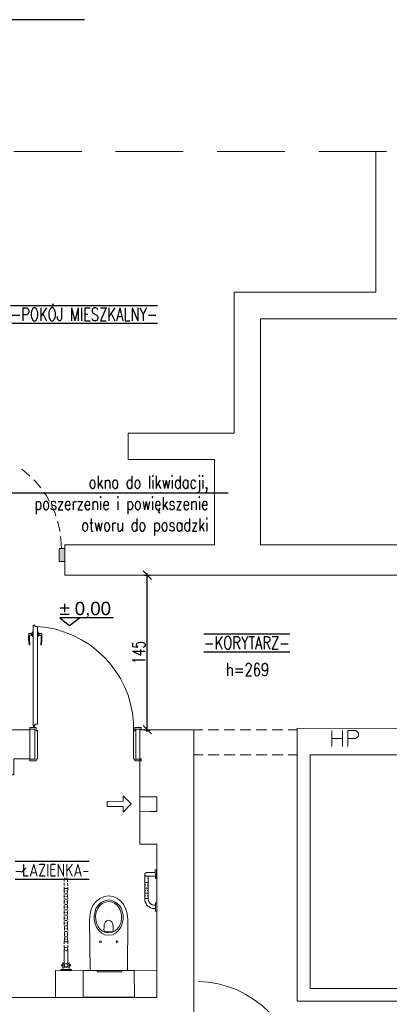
# Model space of a CAD drawing. Header units: millimetres. Extents: x -1096 to 3960, y -1899 to 666.
# Tile 37 of 75: x 100 to 447, y -258 to 666. Entities that reach past the tile are written whole.
import ezdxf
from ezdxf import colors
from ezdxf.entities.mleader import LeaderData, LeaderLine
from ezdxf.math import Vec2, Vec3

# ---------------------------------------------------------------- set-up
doc = ezdxf.new("R2010")
doc.units = ezdxf.units.MM
doc.layers.add('_pomoc', color=17, linetype='Continuous', plot=False)
for name, color, linetype in [('A-KOMENTWYM', 30, 'Continuous'), ('A-kota', 2, 'Continuous'), ('A-opis', 7, 'Continuous'), ('A-ściany', 140, 'Continuous'), ('C00-00-00', 7, 'Continuous')]:
    doc.layers.add(name, color=color, linetype=linetype)
doc.layers.add('C97-97-97', color=7, linetype='Continuous', true_color=0x979797)
doc.layers.add('CB9-B9-B9', color=7, linetype='Continuous', true_color=0xb9b9b9)
doc.styles.add('Arch-Dim', font='romans.shx', dxfattribs={"width": 0.75})
doc.styles.add('ODNOŚNIKI', font='arial.ttf')
doc.styles.add('TXT', font='romans.shx', dxfattribs={"width": 0.7})
doc.dimstyles.new('1-50', dxfattribs={"dimtxt": 12, "dimasz": 8, "dimexe": 3, "dimexo": 0, "dimgap": 2, "dimtad": 1, "dimrnd": 0.5, "dimzin": 12, "dimdsep": 46, "dimtxsty": 'TXT', "dimblk": 'OBLIQUE', "dimcen": 0.125, "dimdle": 2, "dimclrd": 256, "dimclre": 256, "dimclrt": 7, "dimazin": 0, "dimtfac": 1, "dimtix": 1, "dimtmove": 1, "dimatfit": 2, "dimfxl": 3, "dimfxlon": 1, "dimtvp": 10, "dimtolj": 1, "dimtzin": 0, "dimarcsym": 0})

# ---------------------------------------------------------------- blocks, each defined once
blk = doc.blocks.new('ZNAK-POZIOM nap od góry')
at = {"ltscale": 5}
blk.add_lwpolyline([(8.23, 1.41), (-1.86, 1.41), (0, 0), (1.86, 1.41)], dxfattribs=at)
at = {"style": 'ODNOŚNIKI', "flags": 4}
for tag, p in [('ZNAK', (-1.5, 1.88)), ('POZIOM', (1.87, 1.88))]:
    blk.add_attdef(tag, p, '', height=2.5, dxfattribs=at)
blk = doc.blocks.new('_Oblique')
at = {"color": 0, "linetype": 'ByBlock', "lineweight": -2}
blk.add_line((-0.5, -0.5), (0.5, 0.5), dxfattribs=at)
blk = doc.blocks.new('*D1093')
at = {"layer": 'A-KOMENTWYM', "lineweight": -2}
for p, q in [((217.03, 145), (223.03, 145)), ((220.03, -2), (220.03, 147)), ((217.03, 0), (223.03, 0))]:
    blk.add_line(p, q, dxfattribs=at)
at = {"layer": 'Defpoints', "color": 0}
for p in [(0, 145), (220.03, 145), (-8, 0)]:
    blk.add_point(p, dxfattribs=at)
at = {"layer": 'A-KOMENTWYM', "lineweight": -2, "xscale": 8, "yscale": 8, "zscale": 8}
for p, rotation in [((220.03, 145), 90), ((220.03, 0), 270)]:
    blk.add_blockref('_Oblique', p, dxfattribs=dict(at, rotation=rotation))
at = {"layer": 'A-KOMENTWYM', "color": 7, "insert": (212.03, 72.5), "char_height": 12, "attachment_point": 5, "rotation": 90, "style": 'TXT'}
blk.add_mtext('\\A1;145', dxfattribs=at)
blk = doc.blocks.new('_Dot')
at = {"color": 0, "linetype": 'ByBlock', "lineweight": -2}
blk.add_line((-0.5, 0), (-1, 0), dxfattribs=at)
at = {"color": 0, "linetype": 'ByBlock', "const_width": 0.5}
blk.add_lwpolyline([(-0.25, 0, 1), (0.25, 0, 1)], format="xyb", close=True, dxfattribs=at)

msp = doc.modelspace()

# ---------------------------------------------------------------- hatches: boundary and pattern name
at = {"layer": 'C00-00-00'}
h = msp.add_hatch(color=256, dxfattribs=at)
h.dxf.hatch_style = 2
h.paths.add_polyline_path([(137.37, 169.977), (137.37, 157.912), (142.882, 157.912)])
h = msp.add_hatch(color=256, dxfattribs=at)
h.dxf.hatch_style = 2
h.paths.add_polyline_path([(137.37, 169.977), (142.882, 169.977), (142.882, 157.912)])
h = msp.add_hatch(color=256, dxfattribs=at)
h.dxf.hatch_style = 2
h.paths.add_polyline_path([(351.495, 140.181), (348.743, 140.181), (350.606, 140.181)])
h = msp.add_hatch(color=256, dxfattribs=at)
h.dxf.hatch_style = 2
h.paths.add_polyline_path([(351.283, 140.351), (351.241, 140.351)])
h = msp.add_hatch(color=256, dxfattribs=at)
h.dxf.hatch_style = 2
h.paths.add_polyline_path([(351.707, 140.054), (351.622, 140.139)])
h = msp.add_hatch(color=256, dxfattribs=at)
h.dxf.hatch_style = 2
h.paths.add_polyline_path([(351.707, 140.054), (351.622, 140.139)])

# ---------------------------------------------------------------- linework, layer by layer
at = {"layer": '_pomoc'}
msp.add_lwpolyline([(161.072, 666.25), (-53.5, 666.25), (-53.5, -495.75), (-519.94, -563.006), (-562.949, -222.859), (-1045.518, -292.438), (-996.558, -632.086), (-1096.251, -646.457), (-905.334, -1741.806)], dxfattribs=at)
at = {"layer": 'A-ściany', "lineweight": 0}
for points in [[(434.156, 542.321), (434.156, 410.447), (301.435, 410.447), (301.435, 278.359), (201.969, 278.359), (201.969, 253.592), (283.027, 253.592), (283.027, 173.5), (142.882, 173.5), (142.882, 145), (501.042, 145), (501.042, 173.5), (326.217, 173.5), (326.217, 385.679), (458.939, 385.679), (458.939, 542.321)], [(390.966, -516.953), (390.966, -464.851), (460.401, -464.851), (460.401, -254.863), (360.485, -254.863), (360.485, 1.267), (528.149, 0.847), (528.149, -24.134), (500.405, -23.71), (500.405, -478.607), (645.423, -478.607), (645.423, -515.863), (614.744, -516.169)]]:
    msp.add_lwpolyline(points, dxfattribs=at)
for points in [[(95.042, -42.336), (95.042, -27.309), (110.076, -27.309), (110.076, 0), (-8, 0), (-8, 6), (-41, 6), (-41, -42.336)], [(-41, -312.653), (0, -312.653), (0, -271.584), (226.939, -271.584), (226.939, -310.111), (263.531, -310.111), (263.531, 0), (213.179, 0), (213.179, -107.324), (229.038, -107.324), (229.038, -251.263), (0, -251.263), (0, -179), (-41, -179)], [(475.66, -242.798), (475.66, -23.709), (372.572, -23.709), (372.572, -242.798)]]:
    msp.add_lwpolyline(points, close=True, dxfattribs=at)
at = {"layer": 'C00-00-00', "lineweight": 0}
for points in [[(158.553, 542.534), (95.042, 542.534)], [(253.82, 542.534), (190.309, 542.534)], [(349.05, 542.534), (285.576, 542.534)], [(444.317, 542.534), (380.805, 542.534)], [(110.076, 237.927), (108.802, 239.195), (102.465, 244.489)], [(120.237, 226.92), (114.95, 233.271), (113.676, 234.538)], [(128.297, 214.218), (125.523, 219.298), (123.198, 222.897)], [(134.221, 200.672), (133.359, 203.847), (130.622, 209.775)], [(138.008, 186.065), (138.008, 187.122), (135.908, 195.592), (135.908, 195.802)], [(139.507, 169.767), (139.095, 178.447), (138.645, 181.198)], [(114.538, 98.218), (113.038, 98.218)], [(113.038, 3.809), (113.038, 98.218)], [(117.05, 96.947), (114.538, 96.947), (114.538, 98.218)], [(117.05, 96.947), (117.05, 5.08)], [(109.027, 90.176), (108.802, 84.882), (109.251, 79.592)], [(109.251, 90.386), (109.027, 90.176)], [(109.251, 90.386), (111.576, 90.386)], [(111.576, 88.691), (110.076, 88.691), (109.851, 88.481), (109.664, 88.271), (109.664, 84.034), (109.851, 79.802)], [(111.576, 90.599), (111.576, 90.809)], [(111.576, 88.481), (111.576, 90.599), (111.763, 90.599)], [(111.576, 88.481), (111.763, 88.271)], [(111.763, 90.599), (112.401, 90.809)], [(112.401, 88.271), (111.763, 88.271)], [(113.038, 92.08), (112.401, 91.866), (112.401, 87), (113.038, 87)], [(117.05, 92.08), (117.687, 91.866), (117.687, 87)], [(117.687, 87), (117.05, 87)], [(117.687, 88.271), (118.325, 88.271), (118.549, 88.481), (118.549, 90.599), (118.325, 90.599), (117.687, 90.809)], [(117.687, 87.21), (117.687, 87.424)], [(120.237, 79.802), (120.237, 79.592), (120.874, 79.592), (121.286, 84.882), (121.099, 90.176), (120.874, 90.386), (118.549, 90.386)], [(118.549, 88.691), (120.012, 88.691)], [(120.462, 88.271), (120.237, 88.481), (120.012, 88.691)], [(120.237, 79.802), (120.462, 84.034), (120.462, 88.271)], [(109.251, 79.592), (109.439, 79.592)], [(109.851, 79.592), (109.439, 79.592)], [(109.851, 79.592), (109.851, 79.802)], [(115.588, 1.905), (109.851, 1.905), (109.851, 0), (110.301, 0)], [(115.363, 1.905), (110.076, 1.905)], [(110.301, 0), (110.301, 0.424)], [(110.301, 0.424), (114.725, 0.424)], [(114.538, 3.809), (113.038, 3.809)], [(117.05, 5.08), (114.538, 5.08), (114.538, 3.809)], [(114.725, 0.424), (114.725, -27.733)], [(115.813, 1.691), (115.813, 1.905), (115.588, 1.905)], [(115.813, 1.691), (115.813, 1.905), (115.588, 1.905)], [(115.813, -27.733), (116.412, -27.733), (116.862, -27.519), (117.05, -27.309), (117.05, -1.061), (115.813, -1.061), (115.813, 1.691)], [(208.718, 1.905), (208.53, 1.905), (208.305, 1.691)], [(208.718, 1.905), (208.53, 1.905), (208.305, 1.691), (208.305, -1.061), (208.305, 1.691)], [(208.718, 1.905), (214.004, 1.905)], [(213.816, 0), (214.454, 0), (214.454, 1.691), (214.229, 1.905), (208.718, 1.905)], [(213.816, 0.424), (209.355, 0.424)], [(209.355, 0.424), (209.355, -27.733)], [(213.816, 0), (213.816, 0.424)], [(263.531, 0), (272.004, 0)], [(263.531, -9.317), (263.531, 0)], [(277.103, 0), (287.038, 0)], [(292.137, 0), (302.072, 0)], [(306.946, 0), (317.107, 0)], [(321.981, 0), (332.141, 0)], [(337.015, 0), (346.95, 0)], [(352.049, 0), (360.485, 0), (360.485, -9.317)], [(115.813, -0.637), (117.05, -0.637), (117.05, -1.061)], [(117.05, -1.061), (115.813, -1.061)], [(116.225, -0.637), (116.225, -0.424)], [(208.305, -0.637), (207.255, -0.637), (207.255, -1.061)], [(207.255, -1.061), (208.305, -1.061), (207.255, -1.061), (207.255, -27.309)], [(208.08, -0.637), (208.08, -0.424)], [(393.103, -15.878), (393.103, -0.847)], [(393.103, -8.256), (403.038, -8.256)], [(403.038, -0.847), (403.038, -15.878)], [(408.137, -15.878), (408.137, -0.847), (415.523, -0.847), (418.072, -3.389), (418.072, -5.927), (415.523, -8.256), (408.137, -8.256)], [(272.004, -23.71), (263.531, -23.71), (263.531, -14.397)], [(360.485, -14.397), (360.485, -23.71), (352.049, -23.71)], [(110.301, -27.733), (110.301, -27.309), (109.851, -27.309), (109.851, -29.214), (110.076, -29.214)], [(207.255, -27.309), (207.443, -27.519), (207.668, -27.733)], [(214.004, -29.214), (214.229, -29.214), (214.454, -29), (214.454, -27.309), (213.816, -27.309), (213.816, -27.733)], [(287.038, -23.71), (277.103, -23.71)], [(302.072, -23.71), (292.137, -23.71)], [(317.107, -23.71), (306.946, -23.71)], [(332.141, -23.71), (321.981, -23.71)], [(346.95, -23.71), (337.015, -23.71)], [(115.363, -29.214), (110.076, -29.214)], [(115.588, -29.214), (110.076, -29.214)], [(115.588, -29.214), (115.813, -29.214), (115.813, -27.733), (115.813, -29)], [(115.588, -29.214), (115.813, -29.214), (115.813, -29)], [(115.813, -28.576), (115.813, -27.733)], [(208.305, -27.733), (207.668, -27.733)], [(208.305, -28.576), (208.305, -27.733)], [(208.305, -29), (208.53, -29.214), (208.718, -29.214)], [(208.305, -29), (208.53, -29.214), (208.718, -29.214)], [(208.718, -29.214), (214.004, -29.214)], [(208.718, -29.214), (214.004, -29.214)], [(197.507, -72.183), (182.473, -72.183), (182.473, -67.313), (197.507, -67.103), (197.507, -62.233)], [(197.507, -72.183), (197.507, -77.263), (204.931, -69.645), (197.507, -62.233)], [(228.851, -62.87), (229.038, -76.84), (212.954, -77.053), (212.954, -62.87), (228.851, -62.87), (228.851, -68.374)], [(212.954, -68.374), (212.954, -62.87), (219.29, -62.87)], [(222.477, -62.87), (228.851, -62.87)], [(228.851, -71.55), (229.038, -76.84), (222.477, -76.84)], [(227.763, -137.382), (218.878, -137.382), (218.69, -137.172), (218.465, -137.172), (218.24, -136.958), (218.053, -136.744), (217.828, -136.534), (217.828, -136.111), (217.603, -136.111), (217.603, -135.477), (217.828, -135.263), (217.828, -134.84), (218.053, -134.84), (218.053, -134.63), (218.24, -134.63), (218.24, -134.42), (218.465, -134.42), (218.465, -134.206), (219.103, -134.206), (219.103, -133.992), (227.576, -133.992)], [(217.828, -158.973), (217.828, -156.221), (218.053, -156.008), (217.828, -155.798), (217.828, -149.656), (217.603, -149.447), (217.603, -148.389), (217.828, -148.176), (217.828, -144.366), (217.603, -144.153), (217.603, -135.687)], [(227.763, -164.687), (226.076, -164.687), (225.664, -164.477), (225.027, -164.477), (224.614, -164.263), (223.977, -164.053), (223.527, -163.63), (223.114, -163.416), (222.702, -162.992), (222.252, -162.572), (222.065, -162.149), (221.652, -161.725), (221.427, -161.088), (221.202, -160.664), (221.202, -160.031), (221.015, -159.397), (221.015, -156.431), (220.79, -156.431), (220.79, -155.798), (221.015, -155.584), (221.015, -151.565), (220.79, -151.351), (220.79, -150.718), (221.015, -150.504), (221.015, -146.695), (220.79, -146.481), (220.79, -145.637), (221.015, -145.424), (221.015, -137.382)], [(217.828, -146.061), (218.69, -146.061)], [(218.24, -143.519), (220.378, -143.519)], [(219.928, -146.061), (220.79, -146.061)], [(166.389, -225.863), (165.977, -178.023), (166.389, -173.156), (167.439, -168.286), (169.351, -164.477), (172.088, -161.088), (175.5, -158.336), (179.511, -156.645), (183.748, -155.798), (187.984, -156.645), (191.996, -158.336), (195.37, -160.878), (198.145, -164.263), (200.057, -168.286), (201.332, -172.943), (201.744, -178.023), (201.519, -225.863)], [(217.828, -150.927), (218.69, -150.927)], [(218.053, -156.008), (218.69, -156.008)], [(218.24, -148.599), (220.378, -148.599)], [(218.465, -153.469), (220.378, -153.469)], [(219.928, -150.927), (220.79, -150.927)], [(219.928, -156.008), (220.79, -156.008)], [(183.973, -192.84), (180.374, -192.416), (177.412, -190.935), (174.637, -188.607), (172.538, -185.431), (171.038, -182.046), (170.213, -178.237), (170.213, -174.424), (171.038, -170.614), (171.9, -167.863), (173.588, -165.321), (175.687, -163.206), (178.012, -161.511), (180.786, -160.454), (183.748, -159.821)], [(183.748, -190.725), (181.011, -190.301), (178.237, -189.031), (175.687, -187.126), (174, -184.798), (172.538, -181.622), (171.676, -178.237), (171.451, -174.637), (172.088, -171.248), (173.588, -167.863), (175.5, -164.901), (177.824, -162.992), (180.786, -161.725), (183.748, -161.088)], [(183.748, -159.821), (186.71, -160.454), (189.447, -161.511), (191.771, -162.992), (193.908, -165.111), (195.595, -167.653), (196.645, -170.405)], [(183.748, -161.088), (186.71, -161.725), (189.672, -162.992), (191.996, -164.901)], [(191.996, -164.901), (194.133, -167.863), (195.37, -171.038), (196.008, -174.637), (196.008, -178.023), (195.183, -181.622), (193.683, -184.798)], [(217.828, -158.973), (217.828, -160.878), (218.24, -161.725), (218.465, -162.572), (218.878, -163.206), (219.29, -164.053), (219.74, -164.687), (220.378, -165.321), (221.015, -165.958), (221.652, -166.382), (222.477, -166.805), (223.114, -167.229), (223.977, -167.653), (224.802, -167.863), (227.763, -167.863)], [(218.465, -158.55), (220.378, -158.55)], [(196.645, -170.405), (197.282, -174.214), (197.507, -178.023), (196.645, -181.832), (195.183, -185.431), (193.046, -188.607)], [(183.748, -189.664), (181.836, -189.664), (179.924, -189.031), (179.511, -188.607), (179.286, -187.973), (179.511, -185.221), (179.736, -182.679), (180.786, -180.351), (182.061, -179.294), (183.748, -178.87)], [(183.748, -178.87), (185.435, -179.294), (186.935, -180.351)], [(186.935, -180.351), (187.76, -182.679), (188.209, -185.008)], [(193.683, -184.798), (191.771, -187.126), (189.447, -189.031), (186.71, -190.301), (183.748, -190.725)], [(187.76, -189.031), (185.847, -189.454), (183.748, -189.664)], [(193.046, -188.607), (190.309, -190.935), (187.347, -192.416), (183.973, -192.84)], [(188.209, -187.973), (188.209, -188.607), (187.76, -189.031)], [(188.209, -187.973), (188.209, -185.008)], [(142.244, -221.206), (142.244, -205.966)], [(145.656, -221.206), (145.431, -205.966)], [(140.145, -221.63), (139.732, -221.63), (139.732, -221.416), (139.507, -221.206), (139.507, -220.992), (139.732, -220.992), (139.732, -220.782), (139.92, -220.782), (139.92, -220.569), (140.145, -220.569)], [(140.145, -220.782), (140.557, -220.782)], [(140.145, -221.63), (140.557, -221.63)], [(140.97, -225.015), (140.97, -218.454)], [(140.97, -219.511), (142.244, -219.511)], [(145.656, -219.511), (146.931, -219.511)], [(146.931, -225.015), (146.931, -218.454)], [(147.756, -220.782), (147.343, -220.782)], [(147.756, -221.63), (147.343, -221.63)], [(147.756, -221.63), (148.168, -221.63), (148.168, -221.416), (148.393, -221.416), (148.393, -220.992), (148.168, -220.992), (148.168, -220.782), (147.981, -220.569), (147.756, -220.569)], [(229.038, -225.653), (133.996, -226.073), (133.996, -251.263)], [(140.97, -222.901), (146.931, -222.901)], [(201.519, -225.863), (166.389, -225.863)], [(360.71, -313.92), (358.385, -305.031), (355.198, -296.141), (351.187, -287.885), (346.313, -279.84), (340.802, -272.431), (334.69, -265.447), (327.904, -259.095), (320.293, -253.382), (312.458, -248.511), (304.172, -244.279), (295.286, -241.103), (286.401, -238.565), (277.29, -236.87), (267.992, -236.237)]]:
    msp.add_lwpolyline(points, dxfattribs=at)
for points in [[(138.87, 169.977), (142.882, 169.977), (142.882, 157.912), (137.37, 157.912), (137.37, 169.977)], [(114.313, 2.752), (114.088, 3.176), (113.676, 3.386), (113.263, 3.176), (113.263, 2.328), (113.676, 2.115), (114.088, 2.328)], [(110.301, -27.733), (114.725, -27.733)], [(208.305, -27.733), (208.305, -29)], [(213.816, -27.733), (209.355, -27.733)], [(228.626, -131.668), (227.576, -131.668), (227.763, -139.71), (228.626, -139.71)], [(228.851, -170.191), (228.851, -162.359), (227.792, -162.359), (227.792, -170.191)], [(176.137, -198.134), (176.774, -198.344), (176.962, -198.977), (176.774, -199.405), (176.137, -199.614), (175.687, -199.405), (175.275, -198.977), (175.687, -198.344)], [(191.584, -198.134), (192.221, -198.344), (192.409, -198.767), (192.221, -199.405), (191.584, -199.614), (191.171, -199.405), (190.946, -198.767), (191.171, -198.344)], [(143.931, -204.271), (145.019, -204.695), (145.656, -205.966), (145.019, -207.023), (143.931, -207.447), (142.694, -207.023), (142.244, -205.966), (142.694, -204.695)], [(140.557, -221.84), (140.557, -220.358), (140.134, -220.358), (140.134, -221.84)], [(143.931, -219.511), (145.019, -219.935), (145.656, -221.206), (145.019, -222.263), (143.931, -222.901), (142.694, -222.263), (142.244, -221.206), (142.694, -219.935)], [(147.756, -221.84), (147.756, -220.358), (147.332, -220.358), (147.332, -221.84)], [(149.03, -226.073), (149.03, -225.015), (138.869, -225.015), (138.869, -226.073)], [(207.893, -225.863), (208.08, -250.84), (159.828, -251.053), (159.828, -225.863)], [(196.233, -227.344), (196.233, -225.861), (172.948, -225.861), (172.948, -227.344)]]:
    msp.add_lwpolyline(points, close=True, dxfattribs=at)
at = {"layer": 'C97-97-97', "lineweight": 0}
for points in [[(142.057, -140.557), (142.469, -139.496), (143.107, -139.286)], [(142.057, -140.557), (142.057, -142.462)], [(142.057, -143.733), (142.057, -146.271)], [(142.057, -147.542), (142.057, -149.233), (142.244, -151.565)], [(144.156, -139.286), (144.794, -139.496), (145.206, -140.557)], [(145.206, -142.672), (145.206, -140.557)], [(145.431, -146.481), (145.206, -143.943)], [(145.206, -151.565), (145.431, -149.656), (145.431, -147.752)], [(142.057, -158.55), (142.244, -156.645)], [(143.107, -151.565), (142.244, -151.565)], [(142.244, -153.469), (142.244, -151.565)], [(142.244, -156.645), (142.244, -154.737)], [(143.107, -156.645), (142.244, -156.645)], [(144.794, -149.023), (142.694, -149.023)], [(144.794, -154.103), (142.694, -154.103)], [(145.206, -151.565), (144.381, -151.565)], [(145.206, -156.645), (144.381, -156.645)], [(145.206, -151.565), (145.206, -153.469)], [(145.206, -154.737), (145.206, -156.645)], [(145.206, -156.645), (145.431, -158.55)], [(142.244, -161.511), (142.057, -159.821)], [(143.107, -161.511), (142.244, -161.511)], [(142.244, -163.416), (142.244, -161.511)], [(142.244, -166.592), (142.244, -164.687)], [(144.794, -159.183), (142.694, -159.183)], [(144.794, -164.053), (142.694, -164.053)], [(145.206, -161.511), (144.381, -161.511)], [(145.431, -159.821), (145.206, -161.511)], [(145.206, -161.511), (145.206, -163.416)], [(145.206, -164.687), (145.206, -166.592)], [(142.057, -168.496), (142.244, -166.592)], [(142.244, -171.672), (142.057, -169.767)], [(143.107, -166.592), (142.244, -166.592)], [(143.107, -171.672), (142.244, -171.672)], [(142.244, -173.576), (142.244, -171.672)], [(142.244, -176.752), (142.244, -174.847)], [(144.794, -169.134), (142.694, -169.134)], [(144.794, -174.214), (142.694, -174.214)], [(145.206, -166.592), (144.381, -166.592)], [(145.206, -171.672), (144.381, -171.672)], [(145.206, -166.592), (145.431, -168.496)], [(145.431, -169.767), (145.206, -171.672)], [(145.206, -171.672), (145.206, -173.576)], [(145.206, -174.847), (145.206, -176.752)], [(143.107, -176.752), (142.244, -176.752)], [(142.244, -178.66), (142.244, -176.752)], [(142.244, -181.622), (142.244, -179.927)], [(143.107, -181.622), (142.244, -181.622)], [(142.244, -183.527), (142.244, -181.622)], [(144.794, -179.08), (142.882, -179.08)], [(144.794, -184.16), (142.882, -184.16)], [(145.206, -176.752), (144.381, -176.752)], [(145.206, -181.622), (144.381, -181.622)], [(145.206, -176.752), (145.431, -178.447)], [(145.431, -179.718), (145.206, -181.622)], [(145.206, -181.622), (145.206, -183.527)], [(142.469, -186.702), (142.469, -184.798)], [(143.107, -186.702), (142.469, -186.702)], [(142.469, -188.607), (142.469, -186.702)], [(142.469, -191.782), (142.469, -189.878)], [(143.107, -191.782), (142.469, -191.782)], [(142.469, -193.687), (142.469, -191.782)], [(144.794, -189.244), (142.882, -189.244)], [(145.206, -186.702), (144.381, -186.702)], [(145.206, -191.782), (144.569, -191.782)], [(145.206, -184.798), (145.206, -186.702)], [(145.206, -186.702), (145.431, -188.607)], [(145.431, -189.878), (145.206, -191.782)], [(145.206, -191.782), (145.206, -193.687)], [(142.469, -196.863), (142.244, -198.977), (142.244, -201.095)], [(142.244, -202.366), (142.244, -204.908)], [(142.469, -196.863), (142.469, -194.958)], [(143.332, -196.653), (142.469, -196.653)], [(144.794, -194.324), (142.882, -194.324)], [(144.794, -199.191), (142.882, -199.191)], [(145.206, -196.653), (144.569, -196.653)], [(145.206, -194.958), (145.206, -196.653)], [(145.431, -200.885), (145.431, -198.977), (145.206, -196.653)], [(145.656, -204.695), (145.431, -202.156)], [(142.244, -206.176), (142.244, -208.718)], [(142.244, -209.985), (142.244, -212.527)], [(145.656, -208.504), (145.656, -205.966)], [(145.656, -212.313), (145.656, -209.775)], [(142.244, -213.798), (142.244, -216.34)], [(142.244, -217.607), (142.244, -219.511)], [(145.656, -216.126), (145.656, -213.588)], [(145.656, -219.511), (145.656, -217.397)]]:
    msp.add_lwpolyline(points, dxfattribs=at)
at = {"layer": 'CB9-B9-B9', "lineweight": 0}
msp.add_lwpolyline([(207.255, -1.905), (207.03, 6.771), (206.168, 15.45), (204.293, 23.92), (201.969, 32.386), (198.557, 40.431), (194.771, 48.05), (190.084, 55.458), (184.798, 62.443), (179.099, 68.794), (172.538, 74.721), (165.752, 80.015), (158.328, 84.458), (150.53, 88.481), (142.469, 91.656), (134.221, 94.195), (125.748, 95.889), (117.05, 96.737)], dxfattribs=at)

# ---------------------------------------------------------------- block references
at = {"layer": 'A-kota'}
ref = msp.add_blockref('ZNAK-POZIOM nap od góry', (147.261, 97.858), dxfattribs=dict(at, xscale=5, yscale=5, zscale=6))
ref.add_attrib('ZNAK', '%%P', (137.819, 107.492), dxfattribs={"layer": '0', "height": 12.5, "style": 'ODNOŚNIKI', "flags": 4})
ref.add_attrib('POZIOM', '0,00', (152.043, 107.492), dxfattribs={"layer": '0', "height": 12.5, "style": 'ODNOŚNIKI', "flags": 4})

# ---------------------------------------------------------------- texts
at = {"layer": 'A-opis', "color": 52, "char_height": 12, "attachment_point": 5, "style": 'Arch-Dim'}
for s, insert, width in [('\\pxt4;{\\L\\O-POKÓJ MIESZKALNY-}', (160.795, 389.721), 236.47772), ('\\pxt4;{\\L\\O-KORYTARZ-}', (313.437, 81.534), 129.01457), ('\\pxt4;{\\L\\O-ŁAZIENKA-}', (130.842, -131.909), 129.01457)]:
    msp.add_mtext(s, dxfattribs=dict(at, insert=insert, width=width))
at = {"layer": 'A-opis', "insert": (293.786, 62.387), "char_height": 12, "width": 49.3429, "attachment_point": 1, "style": 'Arch-Dim', "bg_fill": 2}
msp.add_mtext('\\pxql,t4;h=269', dxfattribs=at)

# ---------------------------------------------------------------- dimensions: what is measured, and where the dimension line sits
at = {"layer": 'A-KOMENTWYM'}
dim = msp.add_linear_dim(base=(220.026, 145), p1=(-8, 0), p2=(0, 145), angle=90, dimstyle='1-50', override={"dimtxt": 12}, dxfattribs=at)
dim.commit()
dim.dimension.update_dxf_attribs({"geometry": '*D1093', "text_midpoint": (212.026, 72.5)})

# ---------------------------------------------------------------- leaders
at = {"layer": 'A-opis'}
ml = msp.add_multileader_mtext('Standard', dxfattribs=at)
ml.set_content('\\pxt4;okno do likwidacji, poszerzenie i powiększenie otworu do posadzki', color=256, style='Arch-Dim')
ml.set_leader_properties(color=30)
ml.set_arrow_properties(name='DOT')
ml.build(insert=Vec2(0, 0))
ml.multileader.update_dxf_attribs({"text_left_attachment_type": 6, "text_right_attachment_type": 6, "dogleg_length": 2, "arrow_head_size": 5})
ctx = ml.context
ctx.base_point, ctx.char_height, ctx.arrow_head_size, ctx.landing_gap_size, ctx.plane_origin, ctx.plane_y_axis = Vec3(93.561, 222.297), 12, 5, 0.2, Vec3(-929.395, 4463.817), Vec3(0, -1)
ctx.left_attachment, ctx.right_attachment, ctx.text_align_type = 6, 6, 2
notes = []
notes.append((ctx, [(0, (1, 1, 0), (91.561, 222.297), (1, 0), 2, [(0, [(-20.5, 108.391)], 0, [])])]))
ctx.mtext.insert, ctx.mtext.width, ctx.mtext.alignment = Vec3(277.361, 238.257), 200, 3
for ctx, leaders in notes:
    for number, flags, end, landing, length, lines in leaders:
        leader = LeaderData()
        leader.index, (leader.has_last_leader_line, leader.has_dogleg_vector, leader.attachment_direction) = number, flags
        leader.last_leader_point, leader.dogleg_vector, leader.dogleg_length = Vec3(end), Vec3(landing), length
        for number, points, colour, breaks in lines:
            line = LeaderLine()
            line.index, line.vertices, line.color, line.breaks = number, Vec3.list(points), colors.encode_raw_color(colour), breaks
            leader.lines.append(line)
        ctx.leaders.append(leader)

doc.saveas('drawing.dxf')
